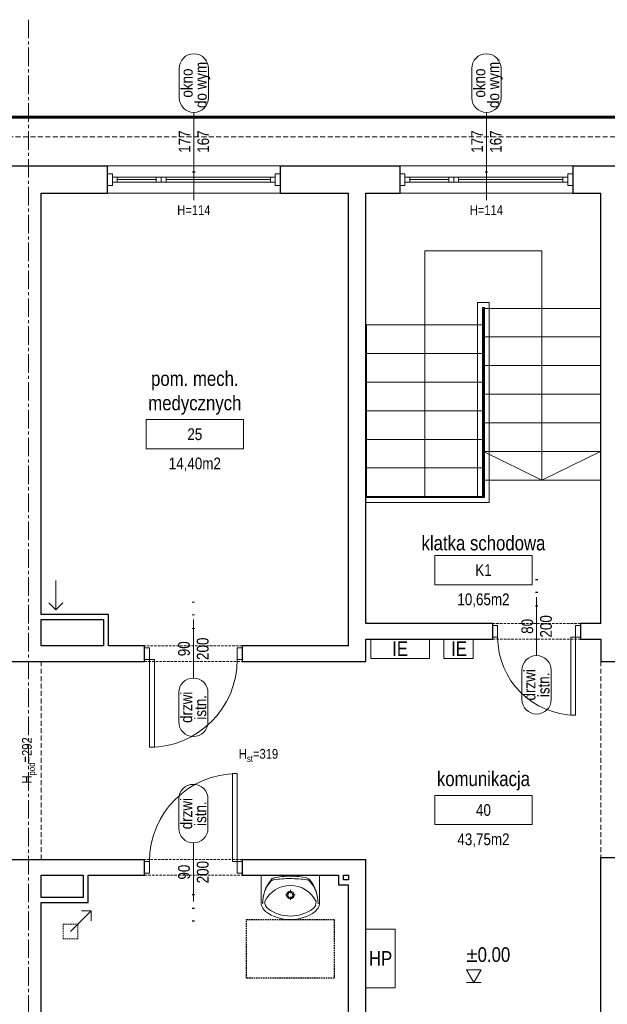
# Model space of a CAD drawing. Header units: millimetres. Extents: x -53179 to 121817, y -123620 to 254214.
# Tile 18 of 256: x 35949 to 41975, y -95675 to -85580. Entities that reach past the tile are written whole.
import ezdxf
from ezdxf.enums import TextEntityAlignment as Align

# ---------------------------------------------------------------- set-up
doc = ezdxf.new("R2010")
doc.units = ezdxf.units.MM
for name, pattern in [('xref_ACAD-LSN_dyspozytornia_PW_rzuty_12$0$CENTER2', [28.575, 19.05, -3.175, 3.175, -3.175]), ('xref_ACAD-LSN_dyspozytornia_PW_rzuty_12$0$DASHED', [19.05, 12.7, -6.35]), ('xref_ACAD-LSN_dyspozytornia_PW_rzuty_12$0$HIDDEN2', [4.7625, 3.175, -1.5875])]:
    doc.linetypes.add(name, pattern=pattern)
for name, color, linetype, lineweight in [('xref', 8, 'Continuous', 13), ('xref_ACAD-LSN_dyspozytornia_PW_rzuty_12$0$A drzwi płytowe', 8, 'Continuous', 9), ('xref_ACAD-LSN_dyspozytornia_PW_rzuty_12$0$A hydrant', 8, 'Continuous', 13), ('xref_ACAD-LSN_dyspozytornia_PW_rzuty_12$0$A koty architektura', 8, 'Continuous', 9), ('xref_ACAD-LSN_dyspozytornia_PW_rzuty_12$0$A opis', 8, 'Continuous', 13), ('xref_ACAD-LSN_dyspozytornia_PW_rzuty_12$0$A opis pom', 8, 'Continuous', 9), ('xref_ACAD-LSN_dyspozytornia_PW_rzuty_12$0$A opis pom pow', 8, 'Continuous', 9), ('xref_ACAD-LSN_dyspozytornia_PW_rzuty_12$0$A opis stolarka', 8, 'Continuous', 9), ('xref_ACAD-LSN_dyspozytornia_PW_rzuty_12$0$A opis stolarka NWD typ', 8, 'Continuous', 9), ('xref_ACAD-LSN_dyspozytornia_PW_rzuty_12$0$A opis stolarka NWD wyposażenie', 8, 'Continuous', 9), ('xref_ACAD-LSN_dyspozytornia_PW_rzuty_12$0$A opis technologia', 8, 'Continuous', 13), ('xref_ACAD-LSN_dyspozytornia_PW_rzuty_12$0$A widok', 8, 'Continuous', 9), ('xref_ACAD-LSN_dyspozytornia_PW_rzuty_12$0$A widok wyżej', 8, 'xref_ACAD-LSN_dyspozytornia_PW_rzuty_12$0$DASHED', 9), ('xref_ACAD-LSN_dyspozytornia_PW_rzuty_12$0$A wyposazenie sanitarne', 8, 'Continuous', 9), ('xref_ACAD-LSN_dyspozytornia_PW_rzuty_12$0$A zakres', 8, 'Continuous', 13), ('xref_ACAD-LSN_dyspozytornia_PW_rzuty_12$0$A-Glaz', 8, 'Continuous', 9), ('xref_ACAD-LSN_dyspozytornia_PW_rzuty_12$0$A-Wall', 8, 'Continuous', 25), ('xref_ACAD-LSN_dyspozytornia_PW_rzuty_12$0$IE tablice rozdzielcze', 8, 'Continuous', 9), ('xref_ACAD-LSN_dyspozytornia_PW_rzuty_12$0$IS wentylacja kratki istniejace', 8, 'Continuous', 9), ('xref_ACAD-LSN_dyspozytornia_PW_rzuty_12$0$S-Grid-Iden', 8, 'xref_ACAD-LSN_dyspozytornia_PW_rzuty_12$0$CENTER2', 9)]:
    doc.layers.add(name, color=color, linetype=linetype, lineweight=lineweight)
doc.layers.add('xref_ACAD-LSN_dyspozytornia_PW_rzuty_12$0$A opis ppoż drzwi', color=8, linetype='Continuous', lineweight=13, transparency=0.25)
doc.layers.add('xref_ACAD-LSN_dyspozytornia_PW_rzuty_12$0$A opis ppoż okna', color=8, linetype='Continuous', lineweight=13, transparency=0.25)
doc.styles.add('xref_ACAD-LSN_dyspozytornia_PW_rzuty_12$0$Standard', font='ARIALN.TTF')
doc.styles.add('xref_ACAD-LSN_dyspozytornia_PW_rzuty_12$0$STYL ASA', font='ARIALN.TTF')

# ---------------------------------------------------------------- blocks, each defined once
blk = doc.blocks.new('xref_ACAD-LSN_dyspozytornia_PW_rzuty_12$0$umywalka 60x45')
at = {"color": 0, "lineweight": -2, "ltscale": 0.15}
for p, q in [((-30, 0), (30, 0)), ((-30, 0), (-30, -26.7)), ((9.5, 0), (-9.5, 0)), ((30, 0), (30, -26.7)), ((0, -15.3), (0, -18.5)), ((-1.9, -20.4), (-5.1, -20.4)), ((0, -22.2), (0, -25.4)), ((5, -20.4), (1.8, -20.4))]:
    blk.add_line(p, q, dxfattribs=at)
at = {"ltscale": 0.15}
blk.add_lwpolyline([(-26.3, -27, 0.236063), (-23.2, -34.4, 0.329715), (23.2, -34.4, 0.236063), (26.3, -27, 0.623035)], format="xyb", close=True, dxfattribs=at)
blk.add_lwpolyline([(-30, -26.7, 0.239105), (-25.5, -37.3, 0.331406), (25.5, -37.3, 0.239105), (30, -26.7)], format="xyb", dxfattribs=at)
at = {"color": 0, "lineweight": -2, "ltscale": 0.15}
for radius in [3.89, 2.78]:
    blk.add_circle((0, -20.4), radius, dxfattribs=at)
for centre, radius, start, end in [((9.3, -28.7), 37.7, 140.6648, 180.9072), ((5.4, -28.9), 33.9, 138.5245, 180.6767), ((-16.2, -9.7), 5, 97.8304, 138.5245), ((-16, -7.9), 5, 102.694, 140.6648), ((-0.6, -76.3), 75.1, 89.4897, 102.694), ((0.6, -131.8), 128.2, 90.245, 97.8304), ((0.6, -76.3), 75.1, 77.2285, 90.4328), ((-0.7, -131.8), 128.2, 82.0921, 89.6775), ((16.2, -9.8), 5, 41.398, 82.0921), ((16.1, -8), 5, 39.2578, 77.2285), ((-9.3, -28.7), 37.7, 359.0153, 39.2578), ((-5.5, -28.9), 33.9, 359.2458, 41.398)]:
    blk.add_arc(centre, radius, start, end, dxfattribs=at)
at = {"layer": 'Defpoints', "linetype": 'xref_ACAD-LSN_dyspozytornia_PW_rzuty_12$0$HIDDEN2', "ltscale": 0.5}
blk.add_lwpolyline([(-45, -45.6), (45, -45.6), (45, -105.6), (-45, -105.6)], close=True, dxfattribs=at)
blk = doc.blocks.new('xref_ACAD-LSN_dyspozytornia_PW_rzuty_12$0$środek')
blk.add_line((0, 0), (0, -10))
blk = doc.blocks.new('xref_ACAD-LSN_dyspozytornia_PW_rzuty_12$0$ddtag_UP')
at = {"transparency": 33554687}
blk.add_lwpolyline([(0, 30), (0, -30)], dxfattribs=at)
at = {"layer": 'xref_ACAD-LSN_dyspozytornia_PW_rzuty_12$0$A opis stolarka NWD typ', "transparency": 33554687}
blk.add_lwpolyline([(-15, 75, -1), (15, 75), (15, 45, -1), (-15, 45)], format="xyb", close=True, dxfattribs=at)
at = {"ltscale": 0.1, "transparency": 33554687, "style": 'xref_ACAD-LSN_dyspozytornia_PW_rzuty_12$0$STYL ASA'}
blk.add_attdef('DOORS:SZEROKOŚĆ', text='', height=12, rotation=90, dxfattribs=at).set_placement((0, 0, 0), align=Align.BOTTOM_CENTER)
blk.add_attdef('DOORS:WYSOKOŚĆ', text='', height=12, rotation=90, dxfattribs=at).set_placement((3.6, 0, 0), align=Align.TOP_CENTER)
blk.add_attdef('DOORS:AKUSTYKA', text='', height=10, dxfattribs=at).set_placement((0, -49), align=Align.MIDDLE_CENTER)
at = {"layer": 'xref_ACAD-LSN_dyspozytornia_PW_rzuty_12$0$A opis ppoż drzwi', "ltscale": 0.1, "transparency": 33554687, "style": 'xref_ACAD-LSN_dyspozytornia_PW_rzuty_12$0$STYL ASA'}
blk.add_attdef('DOORS:PPOŻ', text='', height=10, dxfattribs=at).set_placement((0, -36), align=Align.MIDDLE_CENTER)
at = {"layer": 'xref_ACAD-LSN_dyspozytornia_PW_rzuty_12$0$A opis stolarka NWD typ', "ltscale": 0.1, "transparency": 33554687, "style": 'xref_ACAD-LSN_dyspozytornia_PW_rzuty_12$0$STYL ASA'}
blk.add_attdef('DOORS:PODTYP', text='', height=12, rotation=90, dxfattribs=at).set_placement((1.2, 60, 0), align=Align.TOP_CENTER)
blk.add_attdef('DOORS:TYP', text='', height=12, rotation=90, dxfattribs=at).set_placement((2.4, 60, 0), align=Align.BOTTOM_CENTER)
at = {"layer": 'xref_ACAD-LSN_dyspozytornia_PW_rzuty_12$0$A opis stolarka NWD wyposażenie', "ltscale": 0.1, "transparency": 33554687, "style": 'xref_ACAD-LSN_dyspozytornia_PW_rzuty_12$0$STYL ASA'}
blk.add_attdef('DOORS:WYPOSAŻENIE', text='', height=10, dxfattribs=at).set_placement((0, -22), align=Align.MIDDLE_CENTER)
blk = doc.blocks.new('xref_ACAD-LSN_dyspozytornia_PW_rzuty_12$0$blok do okna')
for points in [[(28.5, 2.5), (33.5, 2.5), (33.5, -2.5), (28.5, -2.5)], [(33.5, 2.5), (38.5, 2.5), (38.5, -2.5), (33.5, -2.5)]]:
    blk.add_lwpolyline(points, close=True)
for points in [[(-78.5, 0), (28.5, 0)], [(38.5, 0), (78.5, 0)]]:
    blk.add_lwpolyline(points)
blk = doc.blocks.new('xref_ACAD-LSN_dyspozytornia_PW_rzuty_12$0$wtag_UP')
at = {"transparency": 33554687, "elevation": 0}
for points in [[(0, 30), (0, -30)], [(0, -30), (0, -60)]]:
    blk.add_lwpolyline(points, dxfattribs=at)
at = {"layer": 'xref_ACAD-LSN_dyspozytornia_PW_rzuty_12$0$A opis stolarka NWD typ', "transparency": 33554687, "elevation": 0}
blk.add_lwpolyline([(15, 75, 1), (-15, 75), (-15, 45, 1), (15, 45)], format="xyb", close=True, dxfattribs=at)
at = {"ltscale": 0.1, "transparency": 33554687, "style": 'xref_ACAD-LSN_dyspozytornia_PW_rzuty_12$0$STYL ASA'}
blk.add_attdef('WINDOWS:SZEROKOŚĆ', text='', height=12, rotation=90, dxfattribs=at).set_placement((0, 0), align=Align.BOTTOM_CENTER)
blk.add_attdef('WINDOWS:WYSOKOŚĆ', text='', height=12, rotation=90, dxfattribs=at).set_placement((3.6, 0), align=Align.TOP_CENTER)
blk.add_attdef('WINDOWS:PARAPET', text='', height=10, dxfattribs=at).set_placement((0, -70.2, 0), align=Align.MIDDLE_CENTER)
at = {"layer": 'xref_ACAD-LSN_dyspozytornia_PW_rzuty_12$0$A opis ppoż okna', "ltscale": 0.1, "transparency": 33554687, "style": 'xref_ACAD-LSN_dyspozytornia_PW_rzuty_12$0$STYL ASA'}
blk.add_attdef('WINDOWS:PPOŻ', text='', height=10, dxfattribs=at).set_placement((0, -30, 0), align=Align.MIDDLE_CENTER)
at = {"layer": 'xref_ACAD-LSN_dyspozytornia_PW_rzuty_12$0$A opis stolarka NWD typ', "ltscale": 0.1, "transparency": 33554687, "style": 'xref_ACAD-LSN_dyspozytornia_PW_rzuty_12$0$STYL ASA'}
blk.add_attdef('WINDOWS:PODTYP', text='', height=12, rotation=90, dxfattribs=at).set_placement((1.2, 60), align=Align.TOP_CENTER)
blk.add_attdef('WINDOWS:TYP', text='', height=12, rotation=90, dxfattribs=at).set_placement((2.4, 60), align=Align.BOTTOM_CENTER)
blk = doc.blocks.new('xref_ACAD-LSN_dyspozytornia_PW_rzuty_12$0$tag wn')
blk.add_lwpolyline([(-25, -7.5), (25, -7.5), (25, 7.5), (-25, 7.5)], close=True)
at = {"style": 'xref_ACAD-LSN_dyspozytornia_PW_rzuty_12$0$STYL ASA'}
blk.add_attdef('ROOM:NO', text='', height=6, dxfattribs=at).set_placement((0, 0), align=Align.MIDDLE_CENTER)
at = {"layer": 'xref_ACAD-LSN_dyspozytornia_PW_rzuty_12$0$A opis pom pow', "style": 'xref_ACAD-LSN_dyspozytornia_PW_rzuty_12$0$STYL ASA'}
blk.add_attdef('ROOM:AREA', text='', height=6, dxfattribs=at).set_placement((0, -15), align=Align.MIDDLE_CENTER)
blk = doc.blocks.new('xref_ACAD-LSN_dyspozytornia_PW_rzuty_12$0$ddtag_DOWN')
at = {"transparency": 33554687}
blk.add_lwpolyline([(0, -30), (0, 30)], dxfattribs=at)
at = {"layer": 'xref_ACAD-LSN_dyspozytornia_PW_rzuty_12$0$A opis stolarka NWD typ', "transparency": 33554687}
blk.add_lwpolyline([(15, -75, -1), (-15, -75), (-15, -45, -1), (15, -45)], format="xyb", close=True, dxfattribs=at)
at = {"ltscale": 0.1, "transparency": 33554687, "style": 'xref_ACAD-LSN_dyspozytornia_PW_rzuty_12$0$STYL ASA'}
blk.add_attdef('DOORS:SZEROKOŚĆ', text='', height=12, rotation=90, dxfattribs=at).set_placement((0, 0, 0), align=Align.BOTTOM_CENTER)
blk.add_attdef('DOORS:WYSOKOŚĆ', text='', height=12, rotation=90, dxfattribs=at).set_placement((3.6, 0, 0), align=Align.TOP_CENTER)
blk.add_attdef('DOORS:AKUSTYKA', text='', height=10, dxfattribs=at).set_placement((0, 49), align=Align.MIDDLE_CENTER)
at = {"layer": 'xref_ACAD-LSN_dyspozytornia_PW_rzuty_12$0$A opis ppoż drzwi', "ltscale": 0.1, "transparency": 33554687, "style": 'xref_ACAD-LSN_dyspozytornia_PW_rzuty_12$0$STYL ASA'}
blk.add_attdef('DOORS:PPOŻ', text='', height=10, dxfattribs=at).set_placement((0, 36), align=Align.MIDDLE_CENTER)
at = {"layer": 'xref_ACAD-LSN_dyspozytornia_PW_rzuty_12$0$A opis stolarka NWD typ', "ltscale": 0.1, "transparency": 33554687, "style": 'xref_ACAD-LSN_dyspozytornia_PW_rzuty_12$0$STYL ASA'}
blk.add_attdef('DOORS:PODTYP', text='', height=12, rotation=90, dxfattribs=at).set_placement((1.2, -60, 0), align=Align.TOP_CENTER)
blk.add_attdef('DOORS:TYP', text='', height=12, rotation=90, dxfattribs=at).set_placement((2.4, -60, 0), align=Align.BOTTOM_CENTER)
at = {"layer": 'xref_ACAD-LSN_dyspozytornia_PW_rzuty_12$0$A opis stolarka NWD wyposażenie', "ltscale": 0.1, "transparency": 33554687, "style": 'xref_ACAD-LSN_dyspozytornia_PW_rzuty_12$0$STYL ASA'}
blk.add_attdef('DOORS:WYPOSAŻENIE', text='', height=10, dxfattribs=at).set_placement((0, 22), align=Align.MIDDLE_CENTER)
blk = doc.blocks.new('xref_ACAD-LSN_dyspozytornia_PW_rzuty_12$0$rzedna_ARCH_UP')
at = {"color": 0, "linetype": 'ByBlock'}
blk.add_line((0.05, 0), (-0.05, 0), dxfattribs=at)
blk.add_lwpolyline([(0, 0), (0.05, 0.0866), (-0.05, 0.0866)], close=True, dxfattribs=at)
at = {"color": 0, "linetype": 'ByBlock', "style": 'xref_ACAD-LSN_dyspozytornia_PW_rzuty_12$0$STYL ASA'}
blk.add_attdef('PREFIX', text='', height=0.1, dxfattribs=at).set_placement((-0.0971, 0.1405), align=Align.RIGHT)
for tag, p in [('ELEVATION', (-0.05, 0.1405)), ('SUFFIX', (0.1279, 0))]:
    blk.add_attdef(tag, p, '', height=0.1, dxfattribs=at)
blk = doc.blocks.new('xref_ACAD-LSN_dyspozytornia_PW_rzuty_12')
at = {"layer": 'xref_ACAD-LSN_dyspozytornia_PW_rzuty_12$0$A drzwi płytowe', "linetype": 'Continuous', "lineweight": 9, "ltscale": 0.2}
for points in [[(71546.7, 81510.2), (71541.7, 81510.2), (71541.7, 81498.2), (71546.7, 81498.2)], [(71626.7, 81510.2), (71631.7, 81510.2), (71631.7, 81498.2), (71626.7, 81498.2)], [(71189.7, 81487.2), (71184.7, 81487.2), (71184.7, 81475.2), (71189.7, 81475.2)], [(71279.7, 81487.2), (71284.7, 81487.2), (71284.7, 81475.2), (71279.7, 81475.2)], [(71189.7, 81256.2), (71184.7, 81256.2), (71184.7, 81268.2), (71189.7, 81268.2)], [(71279.7, 81256.2), (71284.7, 81256.2), (71284.7, 81268.2), (71279.7, 81268.2)]]:
    blk.add_lwpolyline(points, close=True, dxfattribs=at)
at = {"layer": 'xref_ACAD-LSN_dyspozytornia_PW_rzuty_12$0$A drzwi płytowe', "linetype": 'Continuous', "lineweight": 9}
for points in [[(71626.7, 81498.2), (71621.7, 81498.2), (71621.7, 81418.2), (71626.7, 81418.2)], [(71189.7, 81475.2), (71194.7, 81475.2), (71194.7, 81385.2), (71189.7, 81385.2)], [(71279.7, 81268.2), (71274.7, 81268.2), (71274.7, 81358.2), (71279.7, 81358.2)]]:
    blk.add_lwpolyline(points, close=True, dxfattribs=at)
at = {"layer": 'xref_ACAD-LSN_dyspozytornia_PW_rzuty_12$0$A drzwi płytowe', "linetype": 'Continuous', "lineweight": 9, "ltscale": 0.2}
blk.add_arc((71626.7, 81498.2), 80, 180, 270, dxfattribs=at)
at = {"layer": 'xref_ACAD-LSN_dyspozytornia_PW_rzuty_12$0$A drzwi płytowe', "linetype": 'Continuous', "lineweight": 9, "ltscale": 0.2, "extrusion": (0, 0, -1)}
for centre, start, end in [((-71189.7, 81475.2), 180, 270), ((-71279.7, 81268.2), 0, 90)]:
    blk.add_arc(centre, 90, start, end, dxfattribs=at)
at = {"layer": 'xref_ACAD-LSN_dyspozytornia_PW_rzuty_12$0$A hydrant'}
blk.add_lwpolyline([(71411.7, 81198.7), (71441.7, 81198.7), (71441.7, 81138.7), (71411.7, 81138.7)], close=True, dxfattribs=at)
at = {"layer": 'xref_ACAD-LSN_dyspozytornia_PW_rzuty_12$0$A widok'}
for points in [[(71472.2, 81642.2), (71472.2, 81818.2), (71472.2, 81894.2), (71592.2, 81894.2), (71592.2, 81659.2)], [(71526.2, 81642.2), (71526.2, 81841.2), (71538.2, 81841.2), (71538.2, 81636.2), (71412.2, 81636.2)], [(71531.2, 81642.2), (71531.2, 81836.2), (71533.2, 81836.2), (71533.2, 81641.2), (71412.2, 81641.2)], [(71652.2, 81805.9), (71532.2, 81805.9)], [(71412.2, 81788.9), (71532.2, 81788.9)], [(71652.2, 81776.6), (71532.2, 81776.6)], [(71412.2, 81759.6), (71532.2, 81759.6)], [(71652.2, 81747.2), (71532.2, 81747.2)], [(71412.2, 81730.2), (71532.2, 81730.2)], [(71652.2, 81717.9), (71532.2, 81717.9)], [(71412.2, 81700.9), (71532.2, 81700.9)], [(71652.2, 81688.6), (71532.2, 81688.6)], [(71532.2, 81688.6), (71592.2, 81659.2), (71652.2, 81688.6)], [(71412.2, 81671.6), (71532.2, 81671.6)]]:
    blk.add_lwpolyline(points, dxfattribs=at)
for points in [[(71532.2, 81659.2), (71652.2, 81659.2), (71652.2, 81835.2), (71532.2, 81835.2)], [(71412.2, 81818.2), (71532.2, 81818.2), (71532.2, 81642.2), (71412.2, 81642.2)]]:
    blk.add_lwpolyline(points, close=True, dxfattribs=at)
at = {"layer": 'xref_ACAD-LSN_dyspozytornia_PW_rzuty_12$0$A widok wyżej', "linetype": 'xref_ACAD-LSN_dyspozytornia_PW_rzuty_12$0$DASHED', "lineweight": 9, "ltscale": 0.2}
for p, q in [((71323.7, 81981.2), (71146.7, 81981.2)), ((71623.7, 81981.2), (71446.7, 81981.2)), ((71146.7, 81953.2), (71323.7, 81953.2)), ((71446.7, 81953.2), (71623.7, 81953.2)), ((71631.7, 81512.2), (71541.7, 81512.2)), ((71284.7, 81489.2), (71184.7, 81489.2)), ((71541.7, 81496.2), (71631.7, 81496.2)), ((71184.7, 81473.2), (71284.7, 81473.2)), ((71284.7, 81270.2), (71184.7, 81270.2)), ((71184.7, 81254.2), (71284.7, 81254.2))]:
    blk.add_line(p, q, dxfattribs=at)
at = {"layer": 'xref_ACAD-LSN_dyspozytornia_PW_rzuty_12$0$A widok wyżej', "ltscale": 0.4}
for points in [[(65352.7, 82011.2), (72855.7, 82011.2)], [(71078.7, 81270.2), (71078.7, 81473.2)], [(71652.7, 81270.2), (71652.7, 81473.2)]]:
    blk.add_lwpolyline(points, dxfattribs=at)
at = {"layer": 'xref_ACAD-LSN_dyspozytornia_PW_rzuty_12$0$A zakres', "linetype": 'xref_ACAD-LSN_dyspozytornia_PW_rzuty_12$0$DASHED', "const_width": 3}
blk.add_lwpolyline([(67446.2, 82031.2), (67446.2, 80639.2), (72869.7, 80639.2), (72869.7, 82031.2)], close=True, dxfattribs=at)
at = {"layer": 'xref_ACAD-LSN_dyspozytornia_PW_rzuty_12$0$A-Glaz', "linetype": 'Continuous', "lineweight": 9}
for p, q in [((71323.7, 81981.2), (71146.7, 81981.2)), ((71623.7, 81981.2), (71446.7, 81981.2)), ((71156.7, 81964.7), (71156.7, 81969.7)), ((71313.7, 81964.7), (71313.7, 81969.7)), ((71456.7, 81964.7), (71456.7, 81969.7)), ((71613.7, 81964.7), (71613.7, 81969.7)), ((71323.7, 81953.2), (71146.7, 81953.2)), ((71623.7, 81953.2), (71446.7, 81953.2))]:
    blk.add_line(p, q, dxfattribs=at)
for points in [[(71151.7, 81973.2), (71146.7, 81973.2), (71146.7, 81961.2), (71151.7, 81961.2)], [(71318.7, 81973.2), (71323.7, 81973.2), (71323.7, 81961.2), (71318.7, 81961.2)], [(71451.7, 81973.2), (71446.7, 81973.2), (71446.7, 81961.2), (71451.7, 81961.2)], [(71618.7, 81973.2), (71623.7, 81973.2), (71623.7, 81961.2), (71618.7, 81961.2)], [(71318.7, 81964.7), (71318.7, 81969.7), (71151.7, 81969.7), (71151.7, 81964.7)], [(71618.7, 81964.7), (71618.7, 81969.7), (71451.7, 81969.7), (71451.7, 81964.7)]]:
    blk.add_lwpolyline(points, close=True, dxfattribs=at)
at = {"layer": 'xref_ACAD-LSN_dyspozytornia_PW_rzuty_12$0$A-Wall', "linetype": 'Continuous', "lineweight": 25}
for p, q in [((71010.7, 81981.2), (71146.7, 81981.2)), ((71146.7, 81953.2), (71146.7, 81981.2)), ((71323.7, 81981.2), (71446.7, 81981.2)), ((71323.7, 81981.2), (71323.7, 81953.2)), ((71446.7, 81953.2), (71446.7, 81981.2)), ((71623.7, 81981.2), (71744.7, 81981.2)), ((71623.7, 81981.2), (71623.7, 81953.2)), ((71078.7, 81953.2), (71146.7, 81953.2)), ((71078.7, 81521.2), (71078.7, 81953.2)), ((71323.7, 81953.2), (71393.7, 81953.2)), ((71393.7, 81489.2), (71393.7, 81953.2)), ((71411.7, 81953.2), (71446.7, 81953.2)), ((71411.7, 81512.2), (71411.7, 81953.2)), ((71623.7, 81953.2), (71652.7, 81953.2)), ((71652.7, 81512.2), (71652.7, 81953.2)), ((71147.7, 81521.2), (71078.7, 81521.2)), ((71147.7, 81489.2), (71147.7, 81521.2)), ((71078.7, 81489.2), (71078.7, 81516.2)), ((71078.7, 81516.2), (71142.7, 81516.2)), ((71142.7, 81516.2), (71142.7, 81489.2)), ((71541.7, 81512.2), (71411.7, 81512.2)), ((71541.7, 81496.2), (71541.7, 81512.2)), ((71652.7, 81512.2), (71631.7, 81512.2)), ((71631.7, 81512.2), (71631.7, 81496.2)), ((71142.7, 81489.2), (71078.7, 81489.2)), ((71184.7, 81489.2), (71147.7, 81489.2)), ((71184.7, 81473.2), (71184.7, 81489.2)), ((71393.7, 81489.2), (71284.7, 81489.2)), ((71284.7, 81489.2), (71284.7, 81473.2)), ((71411.7, 81473.2), (71411.7, 81496.2)), ((71411.7, 81496.2), (71541.7, 81496.2)), ((71631.7, 81496.2), (71652.7, 81496.2)), ((71652.7, 81496.2), (71652.7, 81473.2)), ((70897.7, 81473.2), (71184.7, 81473.2)), ((71284.7, 81473.2), (71411.7, 81473.2)), ((71652.7, 81473.2), (71680.7, 81473.2)), ((70702.7, 81270.2), (71184.7, 81270.2)), ((71184.7, 81254.2), (71184.7, 81270.2)), ((71284.7, 81270.2), (71284.7, 81254.2)), ((71284.7, 81270.2), (71411.7, 81270.2)), ((71411.7, 81063.2), (71411.7, 81270.2)), ((71652.7, 81063.2), (71652.7, 81272.2)), ((71652.7, 81272.2), (71760.7, 81272.2)), ((71078.7, 81231.2), (71078.7, 81254.2)), ((71078.7, 81254.2), (71121.7, 81254.2)), ((71121.7, 81254.2), (71121.7, 81231.2)), ((71126.7, 81254.2), (71184.7, 81254.2)), ((71126.7, 81226.2), (71126.7, 81254.2)), ((71284.7, 81254.2), (71383.7, 81254.2)), ((71383.7, 81254.2), (71383.7, 81244.2)), ((71388.7, 81254.2), (71393.7, 81254.2)), ((71388.7, 81249.2), (71388.7, 81254.2)), ((71393.7, 81249.2), (71388.7, 81249.2)), ((71393.7, 81254.2), (71393.7, 81249.2)), ((71383.7, 81244.2), (71393.7, 81244.2)), ((71393.7, 80819.7), (71393.7, 81244.2)), ((71121.7, 81231.2), (71078.7, 81231.2)), ((71078.7, 80717.2), (71078.7, 81226.2)), ((71078.7, 81226.2), (71126.7, 81226.2))]:
    blk.add_line(p, q, dxfattribs=at)
at = {"layer": 'xref_ACAD-LSN_dyspozytornia_PW_rzuty_12$0$IE tablice rozdzielcze'}
for points in [[(71416.7, 81496.2), (71476.7, 81496.2), (71476.7, 81476.2), (71416.7, 81476.2)], [(71491.7, 81496.2), (71521.7, 81496.2), (71521.7, 81476.2), (71491.7, 81476.2)]]:
    blk.add_lwpolyline(points, close=True, dxfattribs=at)
at = {"layer": 'xref_ACAD-LSN_dyspozytornia_PW_rzuty_12$0$IS wentylacja kratki istniejace'}
for points in [[(71093.7, 81526.2), (71093.7, 81556.2)], [(71086.6, 81533.3), (71093.7, 81526.2), (71100.8, 81533.3)], [(71129.9, 81217.4), (71108.7, 81196.2)], [(71129.9, 81207.4), (71129.9, 81217.4), (71119.9, 81217.4)]]:
    blk.add_lwpolyline(points, dxfattribs=at)
at = {"layer": 'xref_ACAD-LSN_dyspozytornia_PW_rzuty_12$0$IS wentylacja kratki istniejace', "linetype": 'xref_ACAD-LSN_dyspozytornia_PW_rzuty_12$0$HIDDEN2', "ltscale": 0.5}
blk.add_lwpolyline([(71101.2, 81203.7), (71116.2, 81203.7), (71116.2, 81188.7), (71101.2, 81188.7)], close=True, dxfattribs=at)
at = {"layer": 'xref_ACAD-LSN_dyspozytornia_PW_rzuty_12$0$S-Grid-Iden'}
blk.add_lwpolyline([(71065.7, 82131.2), (71065.7, 80539.2)], dxfattribs=at)
at = {"layer": 'xref_ACAD-LSN_dyspozytornia_PW_rzuty_12$0$A drzwi płytowe', "linetype": 'Continuous', "lineweight": 9, "ltscale": 0.2, "rotation": 180}
blk.add_blockref('xref_ACAD-LSN_dyspozytornia_PW_rzuty_12$0$środek', (71586.7, 81504.2), dxfattribs=at)
at = {"layer": 'xref_ACAD-LSN_dyspozytornia_PW_rzuty_12$0$A drzwi płytowe', "linetype": 'Continuous', "lineweight": 9, "ltscale": 0.2, "extrusion": (0, 0, -1), "zscale": -1, "rotation": 180}
blk.add_blockref('xref_ACAD-LSN_dyspozytornia_PW_rzuty_12$0$środek', (-71234.7, 81481.2), dxfattribs=at)
at = {"layer": 'xref_ACAD-LSN_dyspozytornia_PW_rzuty_12$0$A drzwi płytowe', "linetype": 'Continuous', "lineweight": 9, "ltscale": 0.2, "extrusion": (0, 0, -1), "zscale": -1}
blk.add_blockref('xref_ACAD-LSN_dyspozytornia_PW_rzuty_12$0$środek', (-71234.7, 81262.2), dxfattribs=at)
at = {"layer": 'xref_ACAD-LSN_dyspozytornia_PW_rzuty_12$0$A koty architektura', "linetype": 'Continuous', "lineweight": 9, "xscale": 150, "yscale": 150, "zscale": 150}
blk.add_blockref('xref_ACAD-LSN_dyspozytornia_PW_rzuty_12$0$rzedna_ARCH_UP', (71522.2, 81144.1), dxfattribs=at).add_auto_attribs({'ELEVATION': '±0.00'})
at = {"layer": 'xref_ACAD-LSN_dyspozytornia_PW_rzuty_12$0$A opis pom', "linetype": 'Continuous', "lineweight": 9, "xscale": 2, "yscale": 2, "zscale": 2}
for p, values in [((71236.2, 81706.2), {'ROOM:NO': '25', 'ROOM:AREA': '14,40m2'}), ((71532.2, 81566.9), {'ROOM:NO': 'K1', 'ROOM:AREA': '10,65m2'}), ((71532.2, 81320.9), {'ROOM:NO': '40', 'ROOM:AREA': '43,75m2'})]:
    blk.add_blockref('xref_ACAD-LSN_dyspozytornia_PW_rzuty_12$0$tag wn', p, dxfattribs=at).add_auto_attribs(values)
at = {"layer": 'xref_ACAD-LSN_dyspozytornia_PW_rzuty_12$0$A opis stolarka', "linetype": 'Continuous', "lineweight": 9}
ref = blk.add_blockref('xref_ACAD-LSN_dyspozytornia_PW_rzuty_12$0$wtag_UP', (71235.2, 82006.2, 0), dxfattribs=at)
ref.add_attrib('WINDOWS:TYP', 'okno', dxfattribs={"layer": 'xref_ACAD-LSN_dyspozytornia_PW_rzuty_12$0$A opis stolarka NWD typ', "ltscale": 0.1, "height": 12, "rotation": 90, "style": 'xref_ACAD-LSN_dyspozytornia_PW_rzuty_12$0$STYL ASA'}).set_placement((71237.6, 82066.2, 0), align=Align.BOTTOM_CENTER)
ref.add_attrib('WINDOWS:PODTYP', 'do wym.', dxfattribs={"layer": 'xref_ACAD-LSN_dyspozytornia_PW_rzuty_12$0$A opis stolarka NWD typ', "ltscale": 0.1, "height": 12, "rotation": 90, "style": 'xref_ACAD-LSN_dyspozytornia_PW_rzuty_12$0$STYL ASA'}).set_placement((71236.4, 82066.2, 0), align=Align.TOP_CENTER)
ref.add_attrib('WINDOWS:SZEROKOŚĆ', '177', dxfattribs={"layer": '0', "ltscale": 0.1, "height": 12, "rotation": 90, "style": 'xref_ACAD-LSN_dyspozytornia_PW_rzuty_12$0$STYL ASA'}).set_placement((71235.2, 82006.2, 0), align=Align.BOTTOM_CENTER)
ref.add_attrib('WINDOWS:WYSOKOŚĆ', '167', dxfattribs={"layer": '0', "ltscale": 0.1, "height": 12, "rotation": 90, "style": 'xref_ACAD-LSN_dyspozytornia_PW_rzuty_12$0$STYL ASA'}).set_placement((71238.8, 82006.2, 0), align=Align.TOP_CENTER)
ref.add_attrib('WINDOWS:PPOŻ', '-', dxfattribs={"layer": 'xref_ACAD-LSN_dyspozytornia_PW_rzuty_12$0$A opis ppoż okna', "ltscale": 0.1, "height": 10, "style": 'xref_ACAD-LSN_dyspozytornia_PW_rzuty_12$0$STYL ASA'}).set_placement((71235.2, 81976.2), align=Align.MIDDLE_CENTER)
ref.add_attrib('WINDOWS:PARAPET', 'H=114', dxfattribs={"layer": '0', "ltscale": 0.1, "height": 10, "style": 'xref_ACAD-LSN_dyspozytornia_PW_rzuty_12$0$STYL ASA'}).set_placement((71235.2, 81936), align=Align.MIDDLE_CENTER)
ref = blk.add_blockref('xref_ACAD-LSN_dyspozytornia_PW_rzuty_12$0$wtag_UP', (71535.2, 82006.2, 0), dxfattribs=at)
ref.add_attrib('WINDOWS:TYP', 'okno', dxfattribs={"layer": 'xref_ACAD-LSN_dyspozytornia_PW_rzuty_12$0$A opis stolarka NWD typ', "ltscale": 0.1, "height": 12, "rotation": 90, "style": 'xref_ACAD-LSN_dyspozytornia_PW_rzuty_12$0$STYL ASA'}).set_placement((71537.6, 82066.2, 0), align=Align.BOTTOM_CENTER)
ref.add_attrib('WINDOWS:PODTYP', 'do wym.', dxfattribs={"layer": 'xref_ACAD-LSN_dyspozytornia_PW_rzuty_12$0$A opis stolarka NWD typ', "ltscale": 0.1, "height": 12, "rotation": 90, "style": 'xref_ACAD-LSN_dyspozytornia_PW_rzuty_12$0$STYL ASA'}).set_placement((71536.4, 82066.2, 0), align=Align.TOP_CENTER)
ref.add_attrib('WINDOWS:SZEROKOŚĆ', '177', dxfattribs={"layer": '0', "ltscale": 0.1, "height": 12, "rotation": 90, "style": 'xref_ACAD-LSN_dyspozytornia_PW_rzuty_12$0$STYL ASA'}).set_placement((71535.2, 82006.2, 0), align=Align.BOTTOM_CENTER)
ref.add_attrib('WINDOWS:WYSOKOŚĆ', '167', dxfattribs={"layer": '0', "ltscale": 0.1, "height": 12, "rotation": 90, "style": 'xref_ACAD-LSN_dyspozytornia_PW_rzuty_12$0$STYL ASA'}).set_placement((71538.8, 82006.2, 0), align=Align.TOP_CENTER)
ref.add_attrib('WINDOWS:PPOŻ', '-', dxfattribs={"layer": 'xref_ACAD-LSN_dyspozytornia_PW_rzuty_12$0$A opis ppoż okna', "ltscale": 0.1, "height": 10, "style": 'xref_ACAD-LSN_dyspozytornia_PW_rzuty_12$0$STYL ASA'}).set_placement((71535.2, 81976.2), align=Align.MIDDLE_CENTER)
ref.add_attrib('WINDOWS:PARAPET', 'H=114', dxfattribs={"layer": '0', "ltscale": 0.1, "height": 10, "style": 'xref_ACAD-LSN_dyspozytornia_PW_rzuty_12$0$STYL ASA'}).set_placement((71535.2, 81936), align=Align.MIDDLE_CENTER)
ref = blk.add_blockref('xref_ACAD-LSN_dyspozytornia_PW_rzuty_12$0$ddtag_DOWN', (71586.7, 81509.2), dxfattribs=at)
ref.add_attrib('DOORS:AKUSTYKA', '-', dxfattribs={"layer": '0', "ltscale": 0.1, "height": 10, "style": 'xref_ACAD-LSN_dyspozytornia_PW_rzuty_12$0$STYL ASA'}).set_placement((71586.7, 81558.2), align=Align.MIDDLE_CENTER)
ref.add_attrib('DOORS:PPOŻ', '-', dxfattribs={"layer": 'xref_ACAD-LSN_dyspozytornia_PW_rzuty_12$0$A opis ppoż drzwi', "ltscale": 0.1, "height": 10, "style": 'xref_ACAD-LSN_dyspozytornia_PW_rzuty_12$0$STYL ASA'}).set_placement((71586.7, 81545.2), align=Align.MIDDLE_CENTER)
ref.add_attrib('DOORS:WYSOKOŚĆ', '200', dxfattribs={"layer": '0', "ltscale": 0.1, "height": 12, "rotation": 90, "style": 'xref_ACAD-LSN_dyspozytornia_PW_rzuty_12$0$STYL ASA'}).set_placement((71590.3, 81509.2, 0), align=Align.TOP_CENTER)
ref.add_attrib('DOORS:SZEROKOŚĆ', '80', dxfattribs={"layer": '0', "ltscale": 0.1, "height": 12, "rotation": 90, "style": 'xref_ACAD-LSN_dyspozytornia_PW_rzuty_12$0$STYL ASA'}).set_placement((71586.7, 81509.2, 0), align=Align.BOTTOM_CENTER)
ref.add_attrib('DOORS:PODTYP', 'istn.', dxfattribs={"layer": 'xref_ACAD-LSN_dyspozytornia_PW_rzuty_12$0$A opis stolarka NWD typ', "ltscale": 0.1, "height": 12, "rotation": 90, "style": 'xref_ACAD-LSN_dyspozytornia_PW_rzuty_12$0$STYL ASA'}).set_placement((71587.9, 81449.2, 0), align=Align.TOP_CENTER)
ref.add_attrib('DOORS:TYP', 'drzwi', dxfattribs={"layer": 'xref_ACAD-LSN_dyspozytornia_PW_rzuty_12$0$A opis stolarka NWD typ', "ltscale": 0.1, "height": 12, "rotation": 90, "style": 'xref_ACAD-LSN_dyspozytornia_PW_rzuty_12$0$STYL ASA'}).set_placement((71589.1, 81449.2, 0), align=Align.BOTTOM_CENTER)
ref.add_attrib('DOORS:WYPOSAŻENIE', '-', dxfattribs={"layer": 'xref_ACAD-LSN_dyspozytornia_PW_rzuty_12$0$A opis stolarka NWD wyposażenie', "ltscale": 0.1, "height": 10, "style": 'xref_ACAD-LSN_dyspozytornia_PW_rzuty_12$0$STYL ASA'}).set_placement((71586.7, 81531.2), align=Align.MIDDLE_CENTER)
ref = blk.add_blockref('xref_ACAD-LSN_dyspozytornia_PW_rzuty_12$0$ddtag_DOWN', (71234.7, 81486.2), dxfattribs=at)
ref.add_attrib('DOORS:AKUSTYKA', '-', dxfattribs={"layer": '0', "ltscale": 0.1, "height": 10, "style": 'xref_ACAD-LSN_dyspozytornia_PW_rzuty_12$0$STYL ASA'}).set_placement((71234.7, 81535.2), align=Align.MIDDLE_CENTER)
ref.add_attrib('DOORS:PPOŻ', '-', dxfattribs={"layer": 'xref_ACAD-LSN_dyspozytornia_PW_rzuty_12$0$A opis ppoż drzwi', "ltscale": 0.1, "height": 10, "style": 'xref_ACAD-LSN_dyspozytornia_PW_rzuty_12$0$STYL ASA'}).set_placement((71234.7, 81522.2), align=Align.MIDDLE_CENTER)
ref.add_attrib('DOORS:WYSOKOŚĆ', '200', dxfattribs={"layer": '0', "ltscale": 0.1, "height": 12, "rotation": 90, "style": 'xref_ACAD-LSN_dyspozytornia_PW_rzuty_12$0$STYL ASA'}).set_placement((71238.3, 81486.2, 0), align=Align.TOP_CENTER)
ref.add_attrib('DOORS:SZEROKOŚĆ', '90', dxfattribs={"layer": '0', "ltscale": 0.1, "height": 12, "rotation": 90, "style": 'xref_ACAD-LSN_dyspozytornia_PW_rzuty_12$0$STYL ASA'}).set_placement((71234.7, 81486.2, 0), align=Align.BOTTOM_CENTER)
ref.add_attrib('DOORS:PODTYP', 'istn.', dxfattribs={"layer": 'xref_ACAD-LSN_dyspozytornia_PW_rzuty_12$0$A opis stolarka NWD typ', "ltscale": 0.1, "height": 12, "rotation": 90, "style": 'xref_ACAD-LSN_dyspozytornia_PW_rzuty_12$0$STYL ASA'}).set_placement((71235.9, 81426.2, 0), align=Align.TOP_CENTER)
ref.add_attrib('DOORS:TYP', 'drzwi', dxfattribs={"layer": 'xref_ACAD-LSN_dyspozytornia_PW_rzuty_12$0$A opis stolarka NWD typ', "ltscale": 0.1, "height": 12, "rotation": 90, "style": 'xref_ACAD-LSN_dyspozytornia_PW_rzuty_12$0$STYL ASA'}).set_placement((71237.1, 81426.2, 0), align=Align.BOTTOM_CENTER)
ref.add_attrib('DOORS:WYPOSAŻENIE', '-', dxfattribs={"layer": 'xref_ACAD-LSN_dyspozytornia_PW_rzuty_12$0$A opis stolarka NWD wyposażenie', "ltscale": 0.1, "height": 10, "style": 'xref_ACAD-LSN_dyspozytornia_PW_rzuty_12$0$STYL ASA'}).set_placement((71234.7, 81508.2), align=Align.MIDDLE_CENTER)
ref = blk.add_blockref('xref_ACAD-LSN_dyspozytornia_PW_rzuty_12$0$ddtag_UP', (71234.7, 81257.2, 0), dxfattribs=at)
ref.add_attrib('DOORS:AKUSTYKA', '-', dxfattribs={"layer": '0', "ltscale": 0.1, "height": 10, "style": 'xref_ACAD-LSN_dyspozytornia_PW_rzuty_12$0$STYL ASA'}).set_placement((71234.7, 81208.2, 0), align=Align.MIDDLE_CENTER)
ref.add_attrib('DOORS:PPOŻ', '-', dxfattribs={"layer": 'xref_ACAD-LSN_dyspozytornia_PW_rzuty_12$0$A opis ppoż drzwi', "ltscale": 0.1, "height": 10, "style": 'xref_ACAD-LSN_dyspozytornia_PW_rzuty_12$0$STYL ASA'}).set_placement((71234.7, 81221.2, 0), align=Align.MIDDLE_CENTER)
ref.add_attrib('DOORS:WYSOKOŚĆ', '200', dxfattribs={"layer": '0', "ltscale": 0.1, "height": 12, "rotation": 90, "style": 'xref_ACAD-LSN_dyspozytornia_PW_rzuty_12$0$STYL ASA'}).set_placement((71238.3, 81257.2), align=Align.TOP_CENTER)
ref.add_attrib('DOORS:SZEROKOŚĆ', '90', dxfattribs={"layer": '0', "ltscale": 0.1, "height": 12, "rotation": 90, "style": 'xref_ACAD-LSN_dyspozytornia_PW_rzuty_12$0$STYL ASA'}).set_placement((71234.7, 81257.2), align=Align.BOTTOM_CENTER)
ref.add_attrib('DOORS:PODTYP', 'istn.', dxfattribs={"layer": 'xref_ACAD-LSN_dyspozytornia_PW_rzuty_12$0$A opis stolarka NWD typ', "ltscale": 0.1, "height": 12, "rotation": 90, "style": 'xref_ACAD-LSN_dyspozytornia_PW_rzuty_12$0$STYL ASA'}).set_placement((71235.9, 81317.2), align=Align.TOP_CENTER)
ref.add_attrib('DOORS:TYP', 'drzwi', dxfattribs={"layer": 'xref_ACAD-LSN_dyspozytornia_PW_rzuty_12$0$A opis stolarka NWD typ', "ltscale": 0.1, "height": 12, "rotation": 90, "style": 'xref_ACAD-LSN_dyspozytornia_PW_rzuty_12$0$STYL ASA'}).set_placement((71237.1, 81317.2), align=Align.BOTTOM_CENTER)
ref.add_attrib('DOORS:WYPOSAŻENIE', '-', dxfattribs={"layer": 'xref_ACAD-LSN_dyspozytornia_PW_rzuty_12$0$A opis stolarka NWD wyposażenie', "ltscale": 0.1, "height": 10, "style": 'xref_ACAD-LSN_dyspozytornia_PW_rzuty_12$0$STYL ASA'}).set_placement((71234.7, 81235.2, 0), align=Align.MIDDLE_CENTER)
at = {"layer": 'xref_ACAD-LSN_dyspozytornia_PW_rzuty_12$0$A wyposazenie sanitarne'}
blk.add_blockref('xref_ACAD-LSN_dyspozytornia_PW_rzuty_12$0$umywalka 60x45', (71334.2, 81254.2), dxfattribs=at)
at = {"layer": 'xref_ACAD-LSN_dyspozytornia_PW_rzuty_12$0$A-Glaz', "linetype": 'Continuous', "lineweight": 9, "rotation": 180}
for p in [(71235.2, 81967.2), (71535.2, 81967.2)]:
    blk.add_blockref('xref_ACAD-LSN_dyspozytornia_PW_rzuty_12$0$blok do okna', p, dxfattribs=at)
at = {"layer": 'xref_ACAD-LSN_dyspozytornia_PW_rzuty_12$0$A hydrant', "insert": (71426.7, 81168.7), "char_height": 15, "attachment_point": 5, "style": 'xref_ACAD-LSN_dyspozytornia_PW_rzuty_12$0$STYL ASA'}
blk.add_mtext_dynamic_manual_height_columns('\\pxqc;HP', width=187.649, gutter_width=1, heights=[0], dxfattribs=at)
at = {"layer": 'xref_ACAD-LSN_dyspozytornia_PW_rzuty_12$0$A opis', "linetype": 'Continuous', "lineweight": 9, "insert": (71065.7, 81371.7), "char_height": 10, "attachment_point": 5, "rotation": 90, "style": 'xref_ACAD-LSN_dyspozytornia_PW_rzuty_12$0$Standard'}
blk.add_mtext_dynamic_manual_height_columns('\\A1;\\pxqc;H{\\H0.7x;\\S^ pod;}=292', width=72.748, gutter_width=1, heights=[0], dxfattribs=at)
at = {"layer": 'xref_ACAD-LSN_dyspozytornia_PW_rzuty_12$0$A opis', "linetype": 'Continuous', "lineweight": 9, "insert": (71301.5, 81376.8), "char_height": 10, "attachment_point": 5, "style": 'xref_ACAD-LSN_dyspozytornia_PW_rzuty_12$0$Standard'}
blk.add_mtext_dynamic_manual_height_columns('\\A1;\\pxqc;H{\\H0.7x;\\S^ st;}=319', width=72.748, gutter_width=1, heights=[0], dxfattribs=at)
at = {"layer": 'xref_ACAD-LSN_dyspozytornia_PW_rzuty_12$0$A opis technologia', "char_height": 15, "attachment_point": 8, "style": 'xref_ACAD-LSN_dyspozytornia_PW_rzuty_12$0$STYL ASA'}
for s, width, insert in [('pom. mech. medycznych', 131.648, (71236.2, 81726.2)), ('klatka schodowa', 187.649, (71532.2, 81586.9)), ('komunikacja', 187.649, (71532.2, 81340.9))]:
    blk.add_mtext_dynamic_manual_height_columns(s, width=width, gutter_width=1, heights=[0], dxfattribs=dict(at, insert=insert))
at = {"layer": 'xref_ACAD-LSN_dyspozytornia_PW_rzuty_12$0$IE tablice rozdzielcze', "char_height": 15, "attachment_point": 5, "style": 'xref_ACAD-LSN_dyspozytornia_PW_rzuty_12$0$STYL ASA'}
for insert in [(71446.7, 81486.2), (71507.1, 81486.2)]:
    blk.add_mtext_dynamic_manual_height_columns('\\pxqc;IE', width=187.649, gutter_width=1, heights=[0], dxfattribs=dict(at, insert=insert))

msp = doc.modelspace()

# ---------------------------------------------------------------- block references
at = {"layer": 'xref', "xscale": 10, "yscale": 10, "zscale": 10}
msp.add_blockref('xref_ACAD-LSN_dyspozytornia_PW_rzuty_12', (-674617, -906892), dxfattribs=at)

doc.saveas('drawing.dxf')
